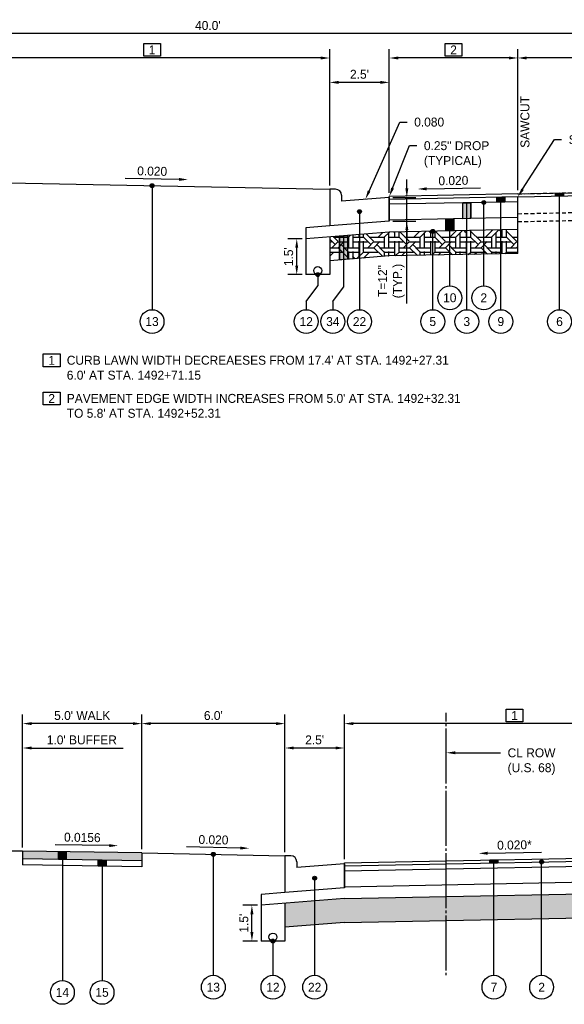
# Model space of a CAD drawing. Header units: feet. Extents: x 904 to 1979, y -2403 to -1843.
# Tile 10 of 34: x 1854 to 1877, y -2229 to -2188. Entities that reach past the tile are written whole.
import ezdxf
from ezdxf import colors
from ezdxf.entities.mleader import LeaderData, LeaderLine
from ezdxf.math import Vec2, Vec3

# ---------------------------------------------------------------- set-up
doc = ezdxf.new("R2010")
doc.units = ezdxf.units.FT
doc.header["$MEASUREMENT"] = 0
doc.linetypes.add('cl', pattern=[5, 0.09375, -0.09375, 4.625, -0.09375, 0.09375])
doc.linetypes.add('OhDOT_USTN3', pattern=[0.22, 0.165, -0.055])
for name, color, linetype in [('GE_P_CL', 180, 'cl'), ('PV_X_EOP', 27, 'OhDOT_USTN3'), ('RD_P_Text', 1, 'Continuous'), ('SC_Shading1', 247, 'Continuous'), ('SC_Shading2', 255, 'Continuous')]:
    doc.layers.add(name, color=color, linetype=linetype)
doc.styles.add('Slanted-Normal', font='font31.shx', dxfattribs={"height": 0.1})
doc.styles.get("Standard").update_dxf_attribs({"font": 'font31.shx'})
doc.dimstyles.new('COEC', dxfattribs={"dimscale": 13.9, "dimtxt": 0.18, "dimasz": 0.18, "dimexe": 0.18, "dimexo": 0.0625, "dimgap": 0.09, "dimtad": 1, "dimzin": 0, "dimdsep": 46, "dimtxsty": 'Standard', "dimcen": 0.09, "dimclrd": 256, "dimclre": 256, "dimclrt": 256, "dimaunit": 1, "dimadec": 4, "dimazin": 0, "dimtfac": 1, "dimtofl": 0, "dimtmove": 0, "dimatfit": 3, "dimfxl": 1, "dimtolj": 1, "dimtzin": 0, "dimlwd": -1, "dimlwe": -1, "dimarcsym": 0})

# ---------------------------------------------------------------- blocks, each defined once
blk = doc.blocks.new('*D1268')
at = {"layer": 'Defpoints', "color": 0, "transparency": 16777216}
for p in [(1842.37, -2188.137), (1842.37, -2188.714), (1882.37, -2188.714)]:
    blk.add_point(p, dxfattribs=at)
at = {"layer": 'RD_P_Text', "transparency": 16777216}
for p, q in [((1842.37, -2188.564), (1842.37, -2187.762)), ((1881.995, -2188.137), (1842.745, -2188.137)), ((1882.37, -2188.564), (1882.37, -2187.762))]:
    blk.add_line(p, q, dxfattribs=at)
for points in [[(1842.745, -2188.074), (1842.745, -2188.199), (1842.37, -2188.137)], [(1881.995, -2188.074), (1881.995, -2188.199), (1882.37, -2188.137)]]:
    blk.add_solid(points, dxfattribs=at)
at = {"layer": 'RD_P_Text', "transparency": 16777216, "insert": (1862.37, -2187.799), "char_height": 0.375, "attachment_point": 5}
blk.add_mtext("\\A1;40.0'", dxfattribs=at)
blk = doc.blocks.new('*D1270')
at = {"layer": 'Defpoints', "color": 0, "transparency": 16777216}
for p in [(1882.37, -2188.714), (1875.37, -2189.159), (1875.37, -2194.854)]:
    blk.add_point(p, dxfattribs=at)
at = {"layer": 'RD_P_Text', "transparency": 16777216}
for p, q in [((1875.37, -2194.704), (1875.37, -2188.784)), ((1882.37, -2188.864), (1882.37, -2189.534)), ((1881.995, -2189.159), (1875.745, -2189.159))]:
    blk.add_line(p, q, dxfattribs=at)
for points in [[(1875.745, -2189.097), (1875.745, -2189.222), (1875.37, -2189.159)], [(1881.995, -2189.097), (1881.995, -2189.222), (1882.37, -2189.159)]]:
    blk.add_solid(points, dxfattribs=at)
at = {"layer": 'RD_P_Text', "transparency": 16777216, "insert": (1878.87, -2188.822), "char_height": 0.375, "attachment_point": 5}
blk.add_mtext("\\A1;7.0'", dxfattribs=at)
blk = doc.blocks.new('*D1273')
at = {"layer": 'Defpoints', "color": 0, "transparency": 16777216}
for p in [(1866.098, -2196.741), (1866.48, -2196.741), (1866.48, -2198.241)]:
    blk.add_point(p, dxfattribs=at)
at = {"layer": 'RD_P_Text', "transparency": 16777216}
for p, q in [((1866.33, -2196.741), (1865.723, -2196.741)), ((1866.098, -2197.866), (1866.098, -2197.116)), ((1866.33, -2198.241), (1865.723, -2198.241))]:
    blk.add_line(p, q, dxfattribs=at)
for points in [[(1866.036, -2197.116), (1866.161, -2197.116), (1866.098, -2196.741)], [(1866.036, -2197.866), (1866.161, -2197.866), (1866.098, -2198.241)]]:
    blk.add_solid(points, dxfattribs=at)
at = {"layer": 'RD_P_Text', "transparency": 16777216, "insert": (1865.761, -2197.491), "char_height": 0.375, "attachment_point": 5, "rotation": 90}
blk.add_mtext("\\A1;1.5'", dxfattribs=at)
blk = doc.blocks.new('*D1272')
at = {"layer": 'Defpoints', "color": 0, "transparency": 16777216}
for p in [(1867.48, -2190.182), (1867.48, -2194.662), (1869.98, -2194.962)]:
    blk.add_point(p, dxfattribs=at)
at = {"layer": 'RD_P_Text', "transparency": 16777216}
for p, q in [((1867.48, -2194.512), (1867.48, -2189.807)), ((1869.605, -2190.182), (1867.855, -2190.182)), ((1869.98, -2194.812), (1869.98, -2189.807))]:
    blk.add_line(p, q, dxfattribs=at)
for points in [[(1867.855, -2190.119), (1867.855, -2190.244), (1867.48, -2190.182)], [(1869.605, -2190.119), (1869.605, -2190.244), (1869.98, -2190.182)]]:
    blk.add_solid(points, dxfattribs=at)
at = {"layer": 'RD_P_Text', "transparency": 16777216, "insert": (1868.73, -2189.844), "char_height": 0.375, "attachment_point": 5}
blk.add_mtext("\\A1;2.5'", dxfattribs=at)
blk = doc.blocks.new('*D1274')
at = {"layer": 'Defpoints', "color": 0, "transparency": 16777216}
for p in [(1869.98, -2195.002), (1870.716, -2195.002), (1869.98, -2196.002)]:
    blk.add_point(p, dxfattribs=at)
at = {"layer": 'RD_P_Text', "transparency": 16777216}
for p, q in [((1870.716, -2194.627), (1870.716, -2194.252)), ((1870.13, -2195.002), (1871.091, -2195.002)), ((1870.716, -2196.002), (1870.716, -2195.002)), ((1870.13, -2196.002), (1871.091, -2196.002)), ((1870.716, -2199.454), (1870.716, -2196.002)), ((1870.716, -2196.377), (1870.716, -2196.752))]:
    blk.add_line(p, q, dxfattribs=at)
for points in [[(1870.654, -2194.627), (1870.779, -2194.627), (1870.716, -2195.002)], [(1870.654, -2196.377), (1870.779, -2196.377), (1870.716, -2196.002)]]:
    blk.add_solid(points, dxfattribs=at)
at = {"layer": 'RD_P_Text', "transparency": 16777216, "insert": (1870.066, -2198.512), "char_height": 0.375, "attachment_point": 5, "rotation": 90}
blk.add_mtext('\\A1;T=12"\\P(TYP.)', dxfattribs=at)
blk = doc.blocks.new('*D1277')
at = {"layer": 'Defpoints', "color": 0, "transparency": 16777216}
for p in [(1852.58, -2189.159), (1852.58, -2194.364), (1867.48, -2194.662)]:
    blk.add_point(p, dxfattribs=at)
at = {"layer": 'RD_P_Text', "transparency": 16777216}
for p, q in [((1852.58, -2194.214), (1852.58, -2188.784)), ((1867.48, -2194.512), (1867.48, -2188.784)), ((1867.105, -2189.159), (1852.955, -2189.159))]:
    blk.add_line(p, q, dxfattribs=at)
for points in [[(1852.955, -2189.097), (1852.955, -2189.222), (1852.58, -2189.159)], [(1867.105, -2189.097), (1867.105, -2189.222), (1867.48, -2189.159)]]:
    blk.add_solid(points, dxfattribs=at)
at = {"layer": 'RD_P_Text', "transparency": 16777216, "insert": (1860.03, -2188.822), "char_height": 0.375, "attachment_point": 5}
blk.add_mtext('\\A1;1', dxfattribs=at)
blk = doc.blocks.new('*D1278')
at = {"layer": 'Defpoints', "color": 0, "transparency": 16777216}
for p in [(1869.98, -2189.159), (1869.98, -2194.962), (1875.37, -2194.854)]:
    blk.add_point(p, dxfattribs=at)
at = {"layer": 'RD_P_Text', "transparency": 16777216}
for p, q in [((1869.98, -2194.812), (1869.98, -2188.784)), ((1875.37, -2194.704), (1875.37, -2188.784)), ((1874.995, -2189.159), (1870.355, -2189.159))]:
    blk.add_line(p, q, dxfattribs=at)
for points in [[(1870.355, -2189.097), (1870.355, -2189.222), (1869.98, -2189.159)], [(1874.995, -2189.097), (1874.995, -2189.222), (1875.37, -2189.159)]]:
    blk.add_solid(points, dxfattribs=at)
at = {"layer": 'RD_P_Text', "transparency": 16777216, "insert": (1872.675, -2188.822), "char_height": 0.375, "attachment_point": 5}
blk.add_mtext('\\A1;2', dxfattribs=at)
blk = doc.blocks.new('*D1279')
at = {"layer": 'Defpoints', "color": 0, "transparency": 16777216}
for p in [(1864.218, -2224.688), (1864.6, -2224.688), (1864.6, -2226.188)]:
    blk.add_point(p, dxfattribs=at)
at = {"layer": 'RD_P_Text', "transparency": 16777216}
for p, q in [((1864.45, -2224.688), (1863.843, -2224.688)), ((1864.218, -2225.813), (1864.218, -2225.063)), ((1864.45, -2226.188), (1863.843, -2226.188))]:
    blk.add_line(p, q, dxfattribs=at)
for points in [[(1864.156, -2225.063), (1864.281, -2225.063), (1864.218, -2224.688)], [(1864.156, -2225.813), (1864.281, -2225.813), (1864.218, -2226.188)]]:
    blk.add_solid(points, dxfattribs=at)
at = {"layer": 'RD_P_Text', "transparency": 16777216, "insert": (1863.881, -2225.438), "char_height": 0.375, "attachment_point": 5, "rotation": 90}
blk.add_mtext("\\A1;1.5'", dxfattribs=at)
blk = doc.blocks.new('*D1282')
at = {"layer": 'Defpoints', "color": 0, "transparency": 16777216}
for p in [(1882.37, -2216.624), (1868.1, -2217.069), (1868.1, -2222.909)]:
    blk.add_point(p, dxfattribs=at)
at = {"layer": 'RD_P_Text', "transparency": 16777216}
for p, q in [((1868.1, -2222.759), (1868.1, -2216.694)), ((1882.37, -2216.774), (1882.37, -2217.444)), ((1881.995, -2217.069), (1868.475, -2217.069))]:
    blk.add_line(p, q, dxfattribs=at)
for points in [[(1868.475, -2217.007), (1868.475, -2217.132), (1868.1, -2217.069)], [(1881.995, -2217.007), (1881.995, -2217.132), (1882.37, -2217.069)]]:
    blk.add_solid(points, dxfattribs=at)
at = {"layer": 'RD_P_Text', "transparency": 16777216, "insert": (1875.235, -2216.732), "char_height": 0.375, "attachment_point": 5}
blk.add_mtext('\\A1;1', dxfattribs=at)
blk = doc.blocks.new('*D1284')
at = {"layer": 'Defpoints', "color": 0, "transparency": 16777216}
for p in [(1865.6, -2218.092), (1865.6, -2222.609), (1868.1, -2222.909)]:
    blk.add_point(p, dxfattribs=at)
at = {"layer": 'RD_P_Text', "transparency": 16777216}
for p, q in [((1865.6, -2222.459), (1865.6, -2217.717)), ((1868.1, -2222.759), (1868.1, -2217.717)), ((1867.725, -2218.092), (1865.975, -2218.092))]:
    blk.add_line(p, q, dxfattribs=at)
for points in [[(1865.975, -2218.029), (1865.975, -2218.154), (1865.6, -2218.092)], [(1867.725, -2218.029), (1867.725, -2218.154), (1868.1, -2218.092)]]:
    blk.add_solid(points, dxfattribs=at)
at = {"layer": 'RD_P_Text', "transparency": 16777216, "insert": (1866.85, -2217.754), "char_height": 0.375, "attachment_point": 5}
blk.add_mtext("\\A1;2.5'", dxfattribs=at)
blk = doc.blocks.new('*D1285')
at = {"layer": 'Defpoints', "color": 0, "transparency": 16777216}
for p in [(1859.6, -2217.069), (1859.6, -2222.489), (1865.6, -2222.609)]:
    blk.add_point(p, dxfattribs=at)
at = {"layer": 'RD_P_Text', "transparency": 16777216}
for p, q in [((1859.6, -2222.339), (1859.6, -2216.694)), ((1865.6, -2222.459), (1865.6, -2216.694)), ((1865.225, -2217.069), (1859.975, -2217.069))]:
    blk.add_line(p, q, dxfattribs=at)
for points in [[(1859.975, -2217.007), (1859.975, -2217.132), (1859.6, -2217.069)], [(1865.225, -2217.007), (1865.225, -2217.132), (1865.6, -2217.069)]]:
    blk.add_solid(points, dxfattribs=at)
at = {"layer": 'RD_P_Text', "transparency": 16777216, "insert": (1862.6, -2216.732), "char_height": 0.375, "attachment_point": 5}
blk.add_mtext("\\A1;6.0'", dxfattribs=at)
blk = doc.blocks.new('*D1286')
at = {"layer": 'Defpoints', "color": 0, "transparency": 16777216}
for p in [(1854.6, -2217.069), (1854.6, -2222.411), (1859.6, -2222.489)]:
    blk.add_point(p, dxfattribs=at)
at = {"layer": 'RD_P_Text', "transparency": 16777216}
for p, q in [((1854.6, -2222.261), (1854.6, -2216.694)), ((1859.6, -2222.339), (1859.6, -2216.694)), ((1859.225, -2217.069), (1854.975, -2217.069))]:
    blk.add_line(p, q, dxfattribs=at)
for points in [[(1854.975, -2217.007), (1854.975, -2217.132), (1854.6, -2217.069)], [(1859.225, -2217.007), (1859.225, -2217.132), (1859.6, -2217.069)]]:
    blk.add_solid(points, dxfattribs=at)
at = {"layer": 'RD_P_Text', "transparency": 16777216, "insert": (1857.1, -2216.732), "char_height": 0.375, "attachment_point": 5}
blk.add_mtext("\\A1;5.0' WALK", dxfattribs=at)
blk = doc.blocks.new('*D1287')
at = {"layer": 'Defpoints', "color": 0, "transparency": 16777216}
for p in [(1853.6, -2218.092), (1853.6, -2222.411), (1854.6, -2222.411)]:
    blk.add_point(p, dxfattribs=at)
at = {"layer": 'RD_P_Text', "transparency": 16777216}
for p, q in [((1853.6, -2222.261), (1853.6, -2217.717)), ((1854.6, -2222.261), (1854.6, -2217.717)), ((1853.225, -2218.092), (1852.85, -2218.092)), ((1854.975, -2218.092), (1858.82, -2218.092))]:
    blk.add_line(p, q, dxfattribs=at)
for points in [[(1853.225, -2218.029), (1853.225, -2218.154), (1853.6, -2218.092)], [(1854.975, -2218.029), (1854.975, -2218.154), (1854.6, -2218.092)]]:
    blk.add_solid(points, dxfattribs=at)
at = {"layer": 'RD_P_Text', "transparency": 16777216, "insert": (1857.085, -2217.754), "char_height": 0.375, "attachment_point": 5}
blk.add_mtext("\\A1;1.0' BUFFER", dxfattribs=at)

msp = doc.modelspace()

# ---------------------------------------------------------------- hatches: boundary and pattern name
at = {"layer": 'RD_P_Text'}
h = msp.add_hatch(color=256, dxfattribs=at)
h.dxf.hatch_style = 1
edge = h.paths.add_edge_path()
edge.add_arc((1860.03, -2194.513), 0.08, 0, 360)
h = msp.add_hatch(color=256, dxfattribs=at)
h.dxf.hatch_style = 1
edge = h.paths.add_edge_path()
edge.add_arc((1873.943, -2195.216), 0.08, 0, 360)
h = msp.add_hatch(color=256, dxfattribs=at)
h.dxf.hatch_style = 1
h.paths.add_polyline_path([(1874.491, -2194.996), (1874.823, -2194.99), (1874.823, -2195.198), (1874.491, -2195.205)])
h = msp.add_hatch(color=256, dxfattribs=at)
h.dxf.hatch_style = 1
h.paths.add_polyline_path([(1876.953, -2194.822), (1877.286, -2194.815), (1877.286, -2194.94), (1876.953, -2194.947)])
h = msp.add_hatch(color=256, dxfattribs=at)
h.dxf.hatch_style = 1
edge = h.paths.add_edge_path()
edge.add_arc((1868.73, -2195.602), 0.08, 0, 360)
h = msp.add_hatch(color=256, dxfattribs=at)
h.dxf.hatch_style = 1
h.paths.add_polyline_path([(1873.064, -2195.233), (1873.396, -2195.227), (1873.396, -2195.893), (1873.064, -2195.899)])
h = msp.add_hatch(color=256, dxfattribs=at)
h.dxf.hatch_style = 1
h.paths.add_polyline_path([(1872.351, -2195.913), (1872.683, -2195.907), (1872.683, -2196.407), (1872.351, -2196.413)])
h = msp.add_hatch(color=256, dxfattribs=at)
h.dxf.hatch_style = 1
edge = h.paths.add_edge_path()
edge.add_arc((1871.803, -2196.424), 0.08, 0, 360)
h = msp.add_hatch(color=256, dxfattribs=at)
h.dxf.hatch_style = 1
h.paths.add_polyline_path([(1868.225, -2196.601), (1868.225, -2197.601), (1867.891, -2197.628), (1867.891, -2196.628)])
h = msp.add_hatch(color=256, dxfattribs=at)
h.dxf.hatch_style = 1
edge = h.paths.add_edge_path()
edge.add_arc((1866.98, -2198.241), 0.08, 0, 360)
h = msp.add_hatch(color=256, dxfattribs=at)
h.dxf.hatch_style = 1
h.paths.add_polyline_path([(1856.102, -2222.434), (1856.434, -2222.44), (1856.434, -2222.773), (1856.102, -2222.767)])
h = msp.add_hatch(color=256, dxfattribs=at)
h.dxf.hatch_style = 1
h.paths.add_polyline_path([(1857.768, -2222.793), (1858.1, -2222.799), (1858.1, -2223.049), (1857.768, -2223.043)])
h = msp.add_hatch(color=256, dxfattribs=at)
h.dxf.hatch_style = 1
edge = h.paths.add_edge_path()
edge.add_arc((1862.6, -2222.549), 0.08, 180, 540, ccw=False)
h = msp.add_hatch(color=256, dxfattribs=at)
h.dxf.hatch_style = 1
h.paths.add_polyline_path([(1874.204, -2222.787), (1874.536, -2222.78), (1874.536, -2222.905), (1874.204, -2222.912)])
h = msp.add_hatch(color=256, dxfattribs=at)
h.dxf.hatch_style = 1
edge = h.paths.add_edge_path()
edge.add_arc((1876.37, -2222.869), 0.08, 0, 360)
h = msp.add_hatch(color=256, dxfattribs=at)
h.dxf.hatch_style = 1
edge = h.paths.add_edge_path()
edge.add_arc((1866.85, -2223.549), 0.08, 0, 360)
h = msp.add_hatch(color=256, dxfattribs=at)
h.dxf.hatch_style = 1
edge = h.paths.add_edge_path()
edge.add_arc((1865.1, -2226.188), 0.08, 0, 360)
at = {"layer": 'SC_Shading1'}
h = msp.add_hatch(dxfattribs=at)
h.set_pattern_fill('WICKER', color=256, scale=1.5)
h.set_pattern_definition([(0, (-17.0426, -164.1802), (0, 1.5), [0.439335, -0.257355, 0.621315, -0.18198]), (0, (-17.0426, -164.3621), (0, 1.5), [0.621315, -0.257355, 0.439335, -0.18198]), (0, (-16.6033, -163.3015), (0, 1.5), [0.621315, -0.257355, 0.439335, -0.18198]), (0, (-16.6033, -163.1195), (0, 1.5), [0.439335, -0.257355, 0.621315, -0.18198]), (90, (-16.7853, -164.1802), (-1.5, 9e-17), [0.439335, -0.257355, 0.621315, -0.18198]), (90, (-16.6033, -164.1802), (-1.5, 9e-17), [0.621315, -0.257355, 0.439335, -0.18198]), (90, (-15.7246, -163.9228), (-1.5, 9e-17), [0.621315, -0.18198, 0.439335, -0.257355]), (90, (-15.5426, -163.7408), (-1.5, 9e-17), [0.439335, -0.18198, 0.621315, -0.257355]), (135, (-16.2926, -164.4908), (-1.4999962, -1.4999962), [0.439335, -0.257355, 0.36396, -0.257355, 0.621315, -0.18198]), (135, (-16.164, -164.3621), (-1.4999962, -1.4999962), [0.621315, -0.257355, 0.36396, -0.257355, 0.439335, -0.18198]), (135, (-15.2853, -163.9982), (-1.4999962, -1.4999962), [0.36396, -0.257355, 0.621315, -0.18198, 0.439335, -0.257355]), (135, (-15.2853, -163.7408), (-1.4999962, -1.4999962), [0.36396, -0.257355, 0.439335, -0.18198, 0.621315, -0.257355]), (45, (-16.164, -164.6195), (-1.4999962, 1.4999962), [0.36396, -0.257355, 0.439335, -0.18198, 0.621315, -0.257355]), (45, (-16.4213, -164.6195), (-1.4999962, 1.4999962), [0.36396, -0.257355, 0.621315, -0.18198, 0.439335, -0.257355]), (45, (-17.2246, -164.1802), (-1.4999962, 1.4999962), [0.439335, -0.18198, 0.621315, -0.257355, 0.36396, -0.257355]), (45, (-17.482, -164.1802), (-1.4999962, 1.4999962), [0.621315, -0.18198, 0.439335, -0.257355, 0.36396, -0.257355])])
h.paths.add_polyline_path([(1869.98, -2197.461), (1875.37, -2197.353), (1875.37, -2196.353), (1869.98, -2196.461), (1867.48, -2196.661), (1867.48, -2197.661)])
h = msp.add_hatch(dxfattribs=at)
h.set_pattern_fill('WICKER', color=256, scale=1.5)
h.set_pattern_definition([(0, (-18.9226, -192.1276), (0, 1.5), [0.439335, -0.257355, 0.621315, -0.18198]), (0, (-18.9226, -192.3096), (0, 1.5), [0.621315, -0.257355, 0.439335, -0.18198]), (0, (-18.4833, -191.2489), (0, 1.5), [0.621315, -0.257355, 0.439335, -0.18198]), (0, (-18.4833, -191.0669), (0, 1.5), [0.439335, -0.257355, 0.621315, -0.18198]), (90, (-18.6653, -192.1276), (-1.5, 9e-17), [0.439335, -0.257355, 0.621315, -0.18198]), (90, (-18.4833, -192.1276), (-1.5, 9e-17), [0.621315, -0.257355, 0.439335, -0.18198]), (90, (-17.6046, -191.8702), (-1.5, 9e-17), [0.621315, -0.18198, 0.439335, -0.257355]), (90, (-17.4226, -191.6882), (-1.5, 9e-17), [0.439335, -0.18198, 0.621315, -0.257355]), (135, (-18.1726, -192.4382), (-1.4999962, -1.4999962), [0.439335, -0.257355, 0.36396, -0.257355, 0.621315, -0.18198]), (135, (-18.044, -192.3096), (-1.4999962, -1.4999962), [0.621315, -0.257355, 0.36396, -0.257355, 0.439335, -0.18198]), (135, (-17.1653, -191.9456), (-1.4999962, -1.4999962), [0.36396, -0.257355, 0.621315, -0.18198, 0.439335, -0.257355]), (135, (-17.1653, -191.6882), (-1.4999962, -1.4999962), [0.36396, -0.257355, 0.439335, -0.18198, 0.621315, -0.257355]), (45, (-18.044, -192.567), (-1.4999962, 1.4999962), [0.36396, -0.257355, 0.439335, -0.18198, 0.621315, -0.257355]), (45, (-18.3013, -192.567), (-1.4999962, 1.4999962), [0.36396, -0.257355, 0.621315, -0.18198, 0.439335, -0.257355]), (45, (-19.1046, -192.1276), (-1.4999962, 1.4999962), [0.439335, -0.18198, 0.621315, -0.257355, 0.36396, -0.257355]), (45, (-19.362, -192.1276), (-1.4999962, 1.4999962), [0.621315, -0.18198, 0.439335, -0.257355, 0.36396, -0.257355])])
h.paths.add_polyline_path([(1868.1, -2225.408), (1882.37, -2225.123), (1898.09, -2225.437), (1900.59, -2225.637), (1900.59, -2224.637), (1898.09, -2224.437), (1882.37, -2224.123), (1868.1, -2224.408), (1865.6, -2224.608), (1865.6, -2225.608)])
at = {"layer": 'SC_Shading2'}
h = msp.add_hatch(color=256, dxfattribs=at)
h.dxf.hatch_style = 1
h.paths.add_polyline_path([(1854.6, -2222.411), (1854.6, -2222.744), (1859.6, -2222.822), (1859.6, -2222.489)])

# ---------------------------------------------------------------- linework, layer by layer
at = {"layer": 'GE_P_CL', "ltscale": 0.5, "flags": 128}
msp.add_lwpolyline([(1872.37, -2227.624), (1872.37, -2216.624)], dxfattribs=at)
at = {"layer": 'PV_X_EOP', "flags": 128}
for points in [[(1875.37, -2194.854), (1882.37, -2194.714)], [(1875.37, -2195.687), (1882.37, -2195.547)], [(1875.37, -2196.02), (1882.37, -2195.88)]]:
    msp.add_lwpolyline(points, dxfattribs=at)
at = {"layer": 'RD_P_Text'}
for points in [[(1859.68, -2188.555), (1860.38, -2188.555), (1860.38, -2189.089), (1859.68, -2189.089)], [(1872.325, -2188.555), (1873.025, -2188.555), (1873.025, -2189.089), (1872.325, -2189.089)], [(1855.47, -2201.571), (1856.17, -2201.571), (1856.17, -2202.104), (1855.47, -2202.104)], [(1855.47, -2203.169), (1856.17, -2203.169), (1856.17, -2203.703), (1855.47, -2203.703)], [(1874.885, -2216.465), (1875.585, -2216.465), (1875.585, -2216.998), (1874.885, -2216.998)]]:
    msp.add_lwpolyline(points, close=True, dxfattribs=at)
at = {"layer": 'RD_P_Text', "linetype": 'ByBlock', "lineweight": -2}
for points in [[(1861.162, -2194.251), (1858.898, -2194.206)], [(1871.543, -2194.646), (1873.807, -2194.601)], [(1858.232, -2222.183), (1855.968, -2222.148)], [(1863.732, -2222.287), (1861.468, -2222.242)], [(1874.103, -2222.505), (1876.367, -2222.459)]]:
    msp.add_lwpolyline(points, dxfattribs=at)
at = {"layer": 'RD_P_Text', "flags": 128}
for points in [[(1852.58, -2194.364), (1867.48, -2194.662)], [(1860.03, -2194.513), (1860.03, -2199.714)], [(1867.48, -2194.662), (1867.48, -2196.202)], [(1867.73, -2194.662), (1867.48, -2194.662)], [(1875.37, -2194.854), (1882.37, -2194.714), (1897.62, -2195.019)], [(1867.98, -2194.912), (1867.98, -2195.162)], [(1869.98, -2195.002), (1867.98, -2195.162)], [(1875.37, -2194.854), (1869.98, -2194.962)], [(1875.37, -2194.979), (1869.98, -2195.087)], [(1869.98, -2195.002), (1869.98, -2196.002)], [(1874.491, -2194.996), (1874.823, -2194.99), (1874.823, -2195.198), (1874.491, -2195.205), (1874.491, -2194.996)], [(1875.37, -2194.979), (1882.37, -2194.839), (1897.62, -2195.144)], [(1876.953, -2194.822), (1877.286, -2194.815), (1877.286, -2194.94), (1876.953, -2194.947), (1876.953, -2194.822)], [(1875.37, -2195.187), (1869.98, -2195.295)], [(1873.064, -2195.233), (1873.396, -2195.227), (1873.396, -2195.893), (1873.064, -2195.899), (1873.064, -2195.233)], [(1868.73, -2195.602), (1868.73, -2199.714)], [(1875.37, -2195.853), (1869.98, -2195.961)], [(1872.351, -2195.913), (1872.683, -2195.907), (1872.683, -2196.407), (1872.351, -2196.413), (1872.351, -2195.913)], [(1867.48, -2196.202), (1866.48, -2196.282)], [(1866.48, -2196.282), (1866.48, -2196.741)], [(1869.98, -2196.002), (1867.48, -2196.202)], [(1875.37, -2196.353), (1869.98, -2196.461)], [(1875.37, -2197.353), (1875.37, -2196.353)], [(1869.98, -2196.461), (1866.48, -2196.741)], [(1866.48, -2196.741), (1866.48, -2198.241)], [(1867.48, -2196.661), (1867.48, -2198.241)], [(1868.225, -2196.601), (1868.225, -2197.601), (1867.891, -2197.628), (1867.891, -2196.628), (1868.225, -2196.601)], [(1867.891, -2196.628), (1867.891, -2197.628)], [(1868.058, -2196.615), (1868.058, -2198.771)], [(1868.225, -2196.601), (1868.225, -2197.601)], [(1869.98, -2197.461), (1867.48, -2197.661)], [(1875.37, -2197.353), (1869.98, -2197.461)], [(1867.48, -2198.241), (1866.48, -2198.241)], [(1866.98, -2198.241), (1866.98, -2198.717)], [(1866.494, -2199.376), (1866.98, -2198.717)], [(1867.612, -2199.376), (1868.058, -2198.771)], [(1866.494, -2199.376), (1866.494, -2199.714)], [(1867.612, -2199.376), (1867.612, -2199.714)], [(1854.6, -2222.411), (1853.6, -2222.411)], [(1854.6, -2222.411), (1854.6, -2222.994)], [(1859.6, -2222.489), (1854.6, -2222.411)], [(1859.6, -2222.822), (1854.6, -2222.744)], [(1856.102, -2222.434), (1856.102, -2222.767)], [(1856.102, -2222.434), (1856.434, -2222.44), (1856.434, -2222.773), (1856.102, -2222.767), (1856.102, -2222.434)], [(1856.268, -2222.437), (1856.268, -2227.839)], [(1856.434, -2222.44), (1856.434, -2222.773)], [(1857.768, -2222.793), (1857.768, -2223.043)], [(1857.768, -2222.793), (1858.1, -2222.799), (1858.1, -2223.049), (1857.768, -2223.043), (1857.768, -2222.793)], [(1857.934, -2222.796), (1857.934, -2227.839)], [(1858.1, -2222.799), (1858.1, -2223.049)], [(1859.6, -2222.489), (1865.6, -2222.609)], [(1859.6, -2222.489), (1859.6, -2223.072)], [(1862.6, -2222.549), (1862.6, -2227.624)], [(1865.6, -2222.609), (1865.6, -2224.149)], [(1865.85, -2222.609), (1865.6, -2222.609)], [(1868.1, -2222.909), (1882.37, -2222.624), (1898.09, -2222.938)], [(1868.1, -2223.034), (1882.37, -2222.749), (1898.09, -2223.063)], [(1874.204, -2222.787), (1874.536, -2222.78), (1874.536, -2222.905), (1874.204, -2222.912), (1874.204, -2222.787)], [(1859.6, -2223.072), (1854.6, -2222.994)], [(1866.1, -2222.859), (1866.1, -2223.109)], [(1868.1, -2222.949), (1866.1, -2223.109)], [(1868.1, -2222.949), (1868.1, -2223.949)], [(1868.1, -2223.242), (1882.37, -2222.957), (1898.09, -2223.271)], [(1866.85, -2223.549), (1866.85, -2227.624)], [(1868.1, -2223.908), (1882.37, -2223.623), (1898.09, -2223.937)], [(1868.1, -2223.949), (1865.6, -2224.149)], [(1865.6, -2224.149), (1864.6, -2224.229)], [(1864.6, -2224.229), (1864.6, -2224.688)], [(1868.1, -2224.408), (1864.6, -2224.688)], [(1868.1, -2224.408), (1882.37, -2224.123), (1898.09, -2224.437)], [(1864.6, -2224.688), (1864.6, -2226.188)], [(1865.6, -2224.608), (1865.6, -2226.188)], [(1868.1, -2225.408), (1882.37, -2225.123), (1898.09, -2225.437)], [(1868.1, -2225.408), (1865.6, -2225.608)], [(1865.6, -2226.188), (1864.6, -2226.188)], [(1865.1, -2226.188), (1865.1, -2227.624)]]:
    msp.add_lwpolyline(points, dxfattribs=at)
at = {"layer": 'RD_P_Text', "ltscale": 0.5, "flags": 128}
for points in [[(1869.98, -2196.002), (1869.98, -2194.962)], [(1874.491, -2195.205), (1874.491, -2194.996)], [(1874.657, -2199.714), (1874.657, -2194.993)], [(1874.823, -2195.198), (1874.823, -2194.99)], [(1875.37, -2196.353), (1875.37, -2194.979)], [(1876.953, -2194.947), (1876.953, -2194.822)], [(1877.12, -2199.714), (1877.12, -2194.819)], [(1877.286, -2194.94), (1877.286, -2194.815)], [(1873.064, -2195.899), (1873.064, -2195.233)], [(1873.23, -2199.714), (1873.23, -2195.23)], [(1873.396, -2195.893), (1873.396, -2195.227)], [(1873.943, -2198.714), (1873.943, -2195.216)], [(1872.351, -2196.413), (1872.351, -2195.913)], [(1872.517, -2198.714), (1872.517, -2195.91)], [(1872.683, -2196.407), (1872.683, -2195.907)], [(1871.803, -2199.714), (1871.803, -2196.424)], [(1874.204, -2222.912), (1874.204, -2222.787)], [(1874.37, -2227.624), (1874.37, -2222.784)], [(1874.536, -2222.905), (1874.536, -2222.78)], [(1868.1, -2223.949), (1868.1, -2222.909)], [(1876.37, -2227.624), (1876.37, -2222.869)]]:
    msp.add_lwpolyline(points, dxfattribs=at)
at = {"layer": 'RD_P_Text'}
for centre, radius in [((1860.03, -2194.513), 0.08), ((1873.943, -2195.216), 0.08), ((1868.73, -2195.602), 0.08), ((1871.803, -2196.424), 0.08), ((1866.98, -2198.075), 0.166), ((1866.98, -2198.241), 0.08), ((1872.517, -2199.214), 0.5), ((1873.943, -2199.214), 0.5), ((1860.03, -2200.214), 0.5), ((1866.494, -2200.214), 0.5), ((1867.612, -2200.214), 0.5), ((1868.73, -2200.214), 0.5), ((1871.803, -2200.214), 0.5), ((1873.23, -2200.214), 0.5), ((1874.657, -2200.214), 0.5), ((1877.12, -2200.214), 0.5), ((1862.6, -2222.549), 0.08), ((1876.37, -2222.869), 0.08), ((1866.85, -2223.549), 0.08), ((1865.1, -2226.022), 0.166), ((1865.1, -2226.188), 0.08), ((1862.6, -2228.124), 0.5), ((1865.1, -2228.124), 0.5), ((1866.85, -2228.124), 0.5), ((1874.37, -2228.124), 0.5), ((1876.37, -2228.124), 0.5), ((1856.268, -2228.339), 0.5), ((1857.934, -2228.339), 0.5)]:
    msp.add_circle(centre, radius, dxfattribs=at)
for centre in [(1867.73, -2194.912), (1865.85, -2222.859)]:
    msp.add_arc(centre, 0.25, 0, 90, dxfattribs=at)
for points in [[(1861.16, -2194.313), (1861.537, -2194.258), (1861.163, -2194.188)], [(1871.544, -2194.708), (1871.168, -2194.654), (1871.542, -2194.584)], [(1858.231, -2222.246), (1858.607, -2222.189), (1858.233, -2222.121)], [(1863.73, -2222.35), (1864.107, -2222.295), (1863.733, -2222.225)], [(1874.104, -2222.567), (1873.728, -2222.512), (1874.102, -2222.442)]]:
    msp.add_solid(points, dxfattribs=at)

# ---------------------------------------------------------------- texts
at = {"layer": 'RD_P_Text', "char_height": 0.375, "attachment_point": 5}
for s, width, insert, rotation in [('SAWCUT', 34.83485, (1875.673, -2191.839), 90), ('0.020', 2.91398, (1860.036, -2193.906), 358.8542), ('0.020', 2.91398, (1872.668, -2194.301), 1.1458), ('0.0156', 2.91398, (1857.105, -2221.843), 359.1063), ('0.020', 2.91398, (1862.606, -2221.942), 358.8542), ('0.020*', 2.91398, (1875.228, -2222.159), 1.1458)]:
    msp.add_mtext_dynamic_manual_height_columns(s, width=width, gutter_width=10, heights=[0], dxfattribs=dict(at, insert=insert, rotation=rotation))
at = {"layer": 'RD_P_Text', "char_height": 0.375}
for s, width, heights, insert, attachment_point in [('\\pxt43;10', 34.83485, [0], (1872.517, -2199.214), 5), ('\\pxt43;2', 34.83485, [0], (1873.943, -2199.214), 5), ('\\pxt43;13', 34.83485, [0], (1860.03, -2200.214), 5), ('\\pxt43;12', 34.83485, [0], (1866.494, -2200.214), 5), ('\\pxt43;34', 34.83485, [0], (1867.612, -2200.214), 5), ('\\pxt43;22', 34.83485, [0], (1868.73, -2200.214), 5), ('\\pxt43;5', 34.83485, [0], (1871.803, -2200.214), 5), ('\\pxt43;3', 34.83485, [0], (1873.23, -2200.214), 5), ('9', 34.83485, [0], (1874.657, -2200.214), 5), ('\\pxt43;6', 34.83485, [0], (1877.12, -2200.214), 5), ('\\pxt43;1', 34.83485, [0], (1855.82, -2201.837), 5), ("CURB LAWN WIDTH DECREAESES FROM 17.4' AT STA. 1492+27.31\\P6.0' AT STA. 1492+71.15", 21.75627, [9.075], (1856.454, -2201.646), 1), ('\\pxt43;2', 34.83485, [0], (1855.82, -2203.436), 5), ("PAVEMENT EDGE WIDTH INCREASES FROM 5.0' AT STA. 1492+32.31 \\PTO 5.8' AT STA. 1492+52.31", 21.75627, [9.075], (1856.454, -2203.245), 1), ('\\pxt43;14', 34.83485, [0], (1856.268, -2228.339), 5), ('\\pxt43;15', 34.83485, [0], (1857.934, -2228.339), 5), ('\\pxt43;13', 34.83485, [0], (1862.6, -2228.124), 5), ('\\pxt43;12', 34.83485, [0], (1865.1, -2228.124), 5), ('\\pxt43;22', 34.83485, [0], (1866.85, -2228.124), 5), ('\\pxt43;7', 34.83485, [0], (1874.37, -2228.124), 5), ('\\pxt43;2', 34.83485, [0], (1876.37, -2228.124), 5)]:
    msp.add_mtext_dynamic_manual_height_columns(s, width=width, gutter_width=10, heights=heights, dxfattribs=dict(at, insert=insert, attachment_point=attachment_point))

# ---------------------------------------------------------------- dimensions: what is measured, and where the dimension line sits
at = {"layer": 'RD_P_Text'}
for base, p1, p2, text, picture, middle in [((1842.37, -2188.137), (1882.37, -2188.714), (1842.37, -2188.714), "40.0'", '*D1268', (1862.37, -2187.799)), ((1852.58, -2189.159), (1867.48, -2194.662), (1852.58, -2194.364), '1', '*D1277', (1860.03, -2188.822)), ((1869.98, -2189.159), (1875.37, -2194.854), (1869.98, -2194.962), '2', '*D1278', (1872.675, -2188.822)), ((1875.37, -2189.159), (1882.37, -2188.714), (1875.37, -2194.854), "7.0'", '*D1270', (1878.87, -2188.822)), ((1867.48, -2190.182), (1869.98, -2194.962), (1867.48, -2194.662), "2.5'", '*D1272', (1868.73, -2189.844)), ((1854.6, -2217.069), (1859.6, -2222.489), (1854.6, -2222.411), "5.0' WALK", '*D1286', (1857.1, -2216.732)), ((1859.6, -2217.069), (1865.6, -2222.609), (1859.6, -2222.489), "6.0'", '*D1285', (1862.6, -2216.732)), ((1868.1, -2217.069), (1882.37, -2216.624), (1868.1, -2222.909), '1', '*D1282', (1875.235, -2216.732)), ((1865.6, -2218.092), (1868.1, -2222.909), (1865.6, -2222.609), "2.5'", '*D1284', (1866.85, -2217.754))]:
    dim = msp.add_linear_dim(base=base, p1=p1, p2=p2, text=text, dimstyle='COEC', override={"dimscale": 3, "dimtxt": 0.125, "dimasz": 0.125, "dimexe": 0.125, "dimexo": 0.05, "dimgap": 0.05}, dxfattribs=at)
    dim.commit()
    dim.dimension.update_dxf_attribs({"geometry": picture, "text_midpoint": middle})
dim = msp.add_linear_dim(base=(1870.716, -2195.002), p1=(1869.98, -2196.002), p2=(1869.98, -2195.002), angle=90, text='T=12"\\P(TYP.)', dimstyle='COEC', override={"dimscale": 3, "dimtxt": 0.125, "dimasz": 0.125, "dimexe": 0.125, "dimexo": 0.05, "dimgap": 0.05, "dimtmove": 1}, dxfattribs=at)
dim.commit()
dim.dimension.update_dxf_attribs({"geometry": '*D1274', "text_midpoint": (1870.388, -2198.512), "dimtype": 160})
for base, p1, p2, picture, middle in [((1866.098, -2196.741), (1866.48, -2198.241), (1866.48, -2196.741), '*D1273', (1865.761, -2197.491)), ((1864.218, -2224.688), (1864.6, -2226.188), (1864.6, -2224.688), '*D1279', (1863.881, -2225.438))]:
    dim = msp.add_linear_dim(base=base, p1=p1, p2=p2, angle=90, text="1.5'", dimstyle='COEC', override={"dimscale": 3, "dimtxt": 0.125, "dimasz": 0.125, "dimexe": 0.125, "dimexo": 0.05, "dimgap": 0.05}, dxfattribs=at)
    dim.commit()
    dim.dimension.update_dxf_attribs({"geometry": picture, "text_midpoint": middle})
dim = msp.add_linear_dim(base=(1853.6, -2218.092), p1=(1854.6, -2222.411), p2=(1853.6, -2222.411), text="1.0' BUFFER", dimstyle='COEC', override={"dimscale": 3, "dimtxt": 0.125, "dimasz": 0.125, "dimexe": 0.125, "dimexo": 0.05, "dimgap": 0.05}, dxfattribs=at)
dim.commit()
dim.dimension.update_dxf_attribs({"geometry": '*D1287', "text_midpoint": (1857.085, -2218.092), "dimtype": 160})

# ---------------------------------------------------------------- leaders
ml = msp.add_multileader_mtext('Standard', dxfattribs=at)
ml.set_content('0.080', color=256, style='Slanted-Normal')
ml.set_leader_properties()
ml.build(insert=Vec2(0, 0))
ml.multileader.update_dxf_attribs({"dogleg_length": 0.1, "arrow_head_size": 0.375, "scale": 3})
ctx = ml.context
ctx.base_point, ctx.scale, ctx.char_height, ctx.arrow_head_size, ctx.landing_gap_size, ctx.plane_origin = Vec3(1870.726, -2191.846), 3, 0.375, 0.375, 0.3, Vec3(1878.556, -2192.489)
notes = []
notes.append((ctx, [(1, (1, 1, 0), (1870.426, -2191.846), (1, 0), 0.3, [(0, [(1868.98, -2195.082)], 0, [])])]))
ctx.mtext.insert, ctx.mtext.flow_direction = Vec3(1871.026, -2191.658), 5
ml = msp.add_multileader_mtext('Standard', dxfattribs=at)
ml.set_content('0.25" DROP\\P(TYPICAL)', color=256, style='Slanted-Normal')
ml.set_leader_properties()
ml.build(insert=Vec2(0, 0))
ml.multileader.update_dxf_attribs({"dogleg_length": 0.1, "arrow_head_size": 0.375, "scale": 3})
ctx = ml.context
ctx.base_point, ctx.scale, ctx.char_height, ctx.arrow_head_size, ctx.landing_gap_size, ctx.plane_origin = Vec3(1871.133, -2192.835), 3, 0.375, 0.375, 0.3, Vec3(1879.556, -2192.369)
notes.append((ctx, [(1, (1, 1, 0), (1870.833, -2192.835), (1, 0), 0.3, [(0, [(1869.98, -2194.962)], 0, [])])]))
ctx.mtext.insert, ctx.mtext.flow_direction = Vec3(1871.433, -2192.648), 5
ml = msp.add_multileader_mtext('Standard', dxfattribs=at)
ml.set_content('SEE NOTE', color=256, style='Slanted-Normal')
ml.set_leader_properties()
ml.build(insert=Vec2(0, 0))
ml.multileader.update_dxf_attribs({"dogleg_length": 0.1, "arrow_head_size": 0.375, "scale": 3})
ctx = ml.context
ctx.base_point, ctx.scale, ctx.char_height, ctx.arrow_head_size, ctx.landing_gap_size, ctx.plane_origin = Vec3(1877.205, -2192.583), 3, 0.375, 0.375, 0.3, Vec3(1875.37, -2192.777)
notes.append((ctx, [(0, (1, 1, 0), (1876.905, -2192.583), (1, 0), 0.3, [(0, [(1875.37, -2194.979)], 0, [])])]))
ctx.mtext.insert, ctx.mtext.flow_direction = Vec3(1877.505, -2192.396), 5
ml = msp.add_multileader_mtext('Standard', dxfattribs=at)
ml.set_content('CL ROW\\P(U.S. 68)', color=256, style='Slanted-Normal')
ml.set_leader_properties()
ml.build(insert=Vec2(0, 0))
ml.multileader.update_dxf_attribs({"dogleg_length": 0.1, "arrow_head_size": 0.375, "scale": 3})
ctx = ml.context
ctx.base_point, ctx.scale, ctx.char_height, ctx.arrow_head_size, ctx.landing_gap_size, ctx.plane_origin = Vec3(1874.643, -2218.293), 3, 0.375, 0.375, 0.3, Vec3(1872.37, -2218.293)
notes.append((ctx, [(0, (1, 1, 0), (1874.343, -2218.293), (1, 0), 0.3, [(0, [(1872.37, -2218.293)], 0, [])])]))
ctx.mtext.insert, ctx.mtext.flow_direction = Vec3(1874.943, -2218.106), 5
for ctx, leaders in notes:
    for number, flags, end, landing, length, lines in leaders:
        leader = LeaderData()
        leader.index, (leader.has_last_leader_line, leader.has_dogleg_vector, leader.attachment_direction) = number, flags
        leader.last_leader_point, leader.dogleg_vector, leader.dogleg_length = Vec3(end), Vec3(landing), length
        for number, points, colour, breaks in lines:
            line = LeaderLine()
            line.index, line.vertices, line.color, line.breaks = number, Vec3.list(points), colors.encode_raw_color(colour), breaks
            leader.lines.append(line)
        ctx.leaders.append(leader)

doc.saveas('drawing.dxf')
